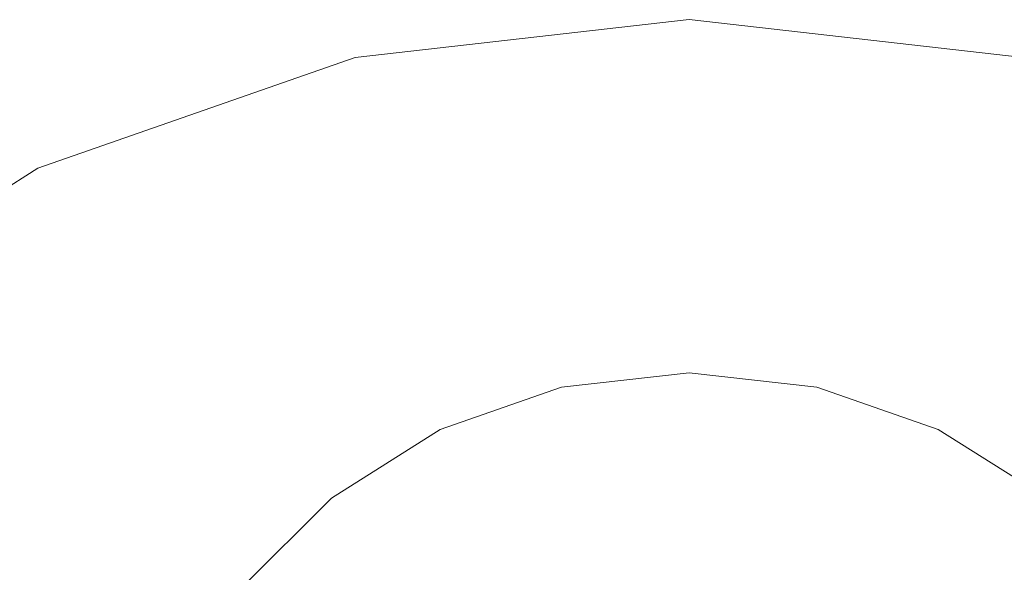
# Model space of a CAD drawing. Header units: millimetres. Extents: x -608 to 205, y -413 to 558.
# Tile 36 of 37: x -41 to 71, y 495 to 558. Entities that reach past the tile are written whole.
import ezdxf

# ---------------------------------------------------------------- set-up
doc = ezdxf.new("R2010")
doc.units = ezdxf.units.MM
doc.header["$LTSCALE"] = 25.4
doc.layers.add('None', color=7, linetype='Continuous', lineweight=5)

# ---------------------------------------------------------------- blocks, each defined once
blk = doc.blocks.new('Group-3-1')
at = {"layer": 'None', "color": 7, "linetype": 'Continuous', "lineweight": 5}
for points, invisible_edges in [([(-38.52, 541.19), (-2.59, 553.76), (35.24, 558.03), (35.24, 388.03)], 12), ([(35.24, 558.03, 6), (-2.59, 553.76, 6), (-38.52, 541.19, 6), (35.24, 388.03, 6)], 12), ([(35.24, 558.03, 6), (35.24, 558.03), (-2.59, 553.76), (-2.59, 553.76, 6)], 5), ([(35.24, 558.03), (73.06, 553.76), (109, 541.19), (35.24, 388.03)], 12), ([(73.06, 553.76, 6), (73.06, 553.76), (35.24, 558.03), (35.24, 558.03, 6)], 5), ([(109, 541.19, 6), (73.06, 553.76, 6), (35.24, 558.03, 6), (35.24, 388.03, 6)], 12), ([(-2.59, 553.76, 6), (-2.59, 553.76), (-38.52, 541.19), (-38.52, 541.19, 6)], 5), ([(-97.68, 494.02), (-70.76, 520.94), (-38.52, 541.19), (35.24, 388.03)], 12), ([(-38.52, 541.19, 6), (-70.76, 520.94, 6), (-97.68, 494.02, 6), (35.24, 388.03, 6)], 12), ([(-38.52, 541.19, 6), (-38.52, 541.19), (-70.76, 520.94), (-70.76, 520.94, 6)], 5), ([(109, 541.19), (141.23, 520.94), (168.15, 494.02), (35.24, 388.03)], 12), ([(168.15, 494.02, 6), (141.23, 520.94, 6), (109, 541.19, 6), (35.24, 388.03, 6)], 12)]:
    blk.add_3dface(points, dxfattribs=dict(at, invisible_edges=invisible_edges))
blk = doc.blocks.new('Group-5-1')
at = {"layer": 'None', "color": 7, "linetype": 'Continuous', "lineweight": 5}
for points, invisible_edges in [([(7.03, 511.59, 6), (20.77, 516.4, 6), (35.24, 518.03, 6), (35.24, 453.03, 6)], 12), ([(35.24, 518.03, 12), (20.77, 516.4, 12), (7.03, 511.59, 12), (35.24, 453.03, 12)], 12), ([(35.24, 518.03, 12), (35.24, 518.03, 6), (20.77, 516.4, 6), (20.77, 516.4, 12)], 5), ([(35.24, 518.03, 6), (49.7, 516.4, 6), (63.44, 511.59, 6), (35.24, 453.03, 6)], 12), ([(49.7, 516.4, 12), (49.7, 516.4, 6), (35.24, 518.03, 6), (35.24, 518.03, 12)], 5), ([(63.44, 511.59, 12), (49.7, 516.4, 12), (35.24, 518.03, 12), (35.24, 453.03, 12)], 12), ([(20.77, 516.4, 12), (20.77, 516.4, 6), (7.03, 511.59, 6), (7.03, 511.59, 12)], 5), ([(63.44, 511.59, 12), (63.44, 511.59, 6), (49.7, 516.4, 6), (49.7, 516.4, 12)], 5), ([(-15.58, 493.55, 6), (-5.29, 503.84, 6), (7.03, 511.59, 6), (35.24, 453.03, 6)], 12), ([(7.03, 511.59, 12), (-5.29, 503.84, 12), (-15.58, 493.55, 12), (35.24, 453.03, 12)], 12), ([(7.03, 511.59, 12), (7.03, 511.59, 6), (-5.29, 503.84, 6), (-5.29, 503.84, 12)], 5), ([(63.44, 511.59, 6), (75.76, 503.84, 6), (86.06, 493.55, 6), (35.24, 453.03, 6)], 12), ([(86.06, 493.55, 12), (75.76, 503.84, 12), (63.44, 511.59, 12), (35.24, 453.03, 12)], 12), ([(75.76, 503.84, 12), (75.76, 503.84, 6), (63.44, 511.59, 6), (63.44, 511.59, 12)], 5), ([(-5.29, 503.84, 12), (-5.29, 503.84, 6), (-15.58, 493.55, 6), (-15.58, 493.55, 12)], 5)]:
    blk.add_3dface(points, dxfattribs=dict(at, invisible_edges=invisible_edges))

msp = doc.modelspace()

# ---------------------------------------------------------------- block references
at = {"layer": 'None', "color": 7}
for name in ['Group-3-1', 'Group-5-1']:
    msp.add_blockref(name, (0, 0), dxfattribs=at)

doc.saveas('drawing.dxf')
